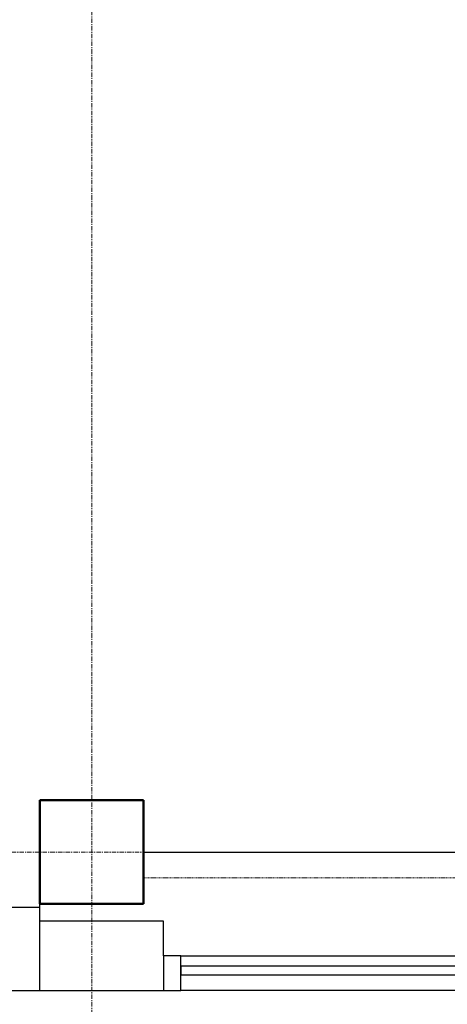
# Model space of a CAD drawing. Header units: millimetres. Extents: x -2286 to 43533, y -13832 to 14981.
# Tile 5 of 77: x 3875 to 5111, y -12314 to -9467. Entities that reach past the tile are written whole.
import ezdxf

# ---------------------------------------------------------------- set-up
doc = ezdxf.new("R2010")
doc.units = ezdxf.units.MM
doc.linetypes.add('Oś', pattern=[22.225, 12.7, -3.175, 3.175, -3.175])
doc.linetypes.add('Ponad', pattern=[3.9688, 2.3813, -1.5875])
for name, color, linetype, lineweight in [('A-FLOR-OVHD', 1, 'Ponad', 18), ('A-GLAZ', 151, 'Continuous', 25), ('A-WALL', 113, 'Continuous', 25), ('S-COLS', 52, 'Continuous', 25), ('S-GRID', 1, 'Continuous', 18)]:
    doc.layers.add(name, color=color, linetype=linetype, lineweight=lineweight)

# ---------------------------------------------------------------- blocks, each defined once
blk = doc.blocks.new('M_Concrete-Square-Column - 300 x 300mm-1161001-4_piętro II PT - projektowany')
at = {"layer": 'S-COLS', "lineweight": 50}
for p, q in [((150, 150), (-150, 150)), ((-150, 150), (-150, -150)), ((150, -150), (150, 150)), ((-150, -150), (150, -150))]:
    blk.add_line(p, q, dxfattribs=at)
blk = doc.blocks.new('Aluminum_Exterior_Window_-_Double - 200 x 165 cm-1494224-4_piętro II PT - projektowany')
at = {"layer": 'A-GLAZ'}
for p, q in [((-1321.6, 126.6), (-1371.6, 126.6)), ((-1371.6, 126.6), (-1371.6, 26.6)), ((-1321.6, 26.6), (-1321.6, 126.6)), ((-1321.6, 126.6), (-396.6, 126.6)), ((-346.6, 126.6), (-396.6, 126.6)), ((-396.6, 126.6), (-396.6, 26.6)), ((-346.6, 26.6), (-346.6, 126.6)), ((-346.6, 126.6), (578.4, 126.6)), ((628.4, 126.6), (578.4, 126.6)), ((578.4, 126.6), (578.4, 26.6)), ((628.4, 26.6), (628.4, 126.6)), ((-396.6, 82.1), (-1321.6, 82.1)), ((-1321.6, 82.1), (-1321.6, 56.7)), ((-396.6, 56.7), (-396.6, 82.1)), ((578.4, 82.1), (-346.6, 82.1)), ((-346.6, 82.1), (-346.6, 56.7)), ((578.4, 56.7), (578.4, 82.1)), ((-1321.6, 56.7), (-396.6, 56.7)), ((-346.6, 56.7), (578.4, 56.7)), ((-1371.6, 26.6), (-1321.6, 26.6)), ((-396.6, 26.6), (-1321.6, 26.6)), ((-396.6, 26.6), (-346.6, 26.6)), ((578.4, 26.6), (-346.6, 26.6)), ((578.4, 26.6), (628.4, 26.6))]:
    blk.add_line(p, q, dxfattribs=at)

msp = doc.modelspace()

# ---------------------------------------------------------------- linework, layer by layer
at = {"layer": 'A-FLOR-OVHD'}
msp.add_line((8733.3, -11948.8), (4233.3, -11948.8), dxfattribs=at)
at = {"layer": 'A-WALL'}
for p, q in [((4233.3, -11873.8), (6408.3, -11873.8)), ((3933.3, -12033.8), (1323.3, -12033.8)), ((3933.3, -12273.8), (3933.3, -12023.8)), ((4290.8, -12073.8), (3933.3, -12073.8)), ((4290.8, -12173.8), (4290.8, -12073.8)), ((1083.3, -12273.8), (3933.3, -12273.8)), ((3933.3, -12273.8), (4290.8, -12273.8))]:
    msp.add_line(p, q, dxfattribs=at)
at = {"layer": 'S-GRID', "linetype": 'Oś'}
for p, q in [((4083.3, -13832), (4083.3, 14381.2)), ((29623.7, -11873.8), (-1686.2, -11873.8))]:
    msp.add_line(p, q, dxfattribs=at)

# ---------------------------------------------------------------- block references
at = {"layer": 'A-GLAZ', "rotation": 180}
msp.add_blockref('Aluminum_Exterior_Window_-_Double - 200 x 165 cm-1494224-4_piętro II PT - projektowany', (4919.2, -12147.2), dxfattribs=at)
at = {"layer": 'S-COLS', "lineweight": 18, "rotation": 270.0000000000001}
msp.add_blockref('M_Concrete-Square-Column - 300 x 300mm-1161001-4_piętro II PT - projektowany', (4083.3, -11873.8), dxfattribs=at)

doc.saveas('drawing.dxf')
